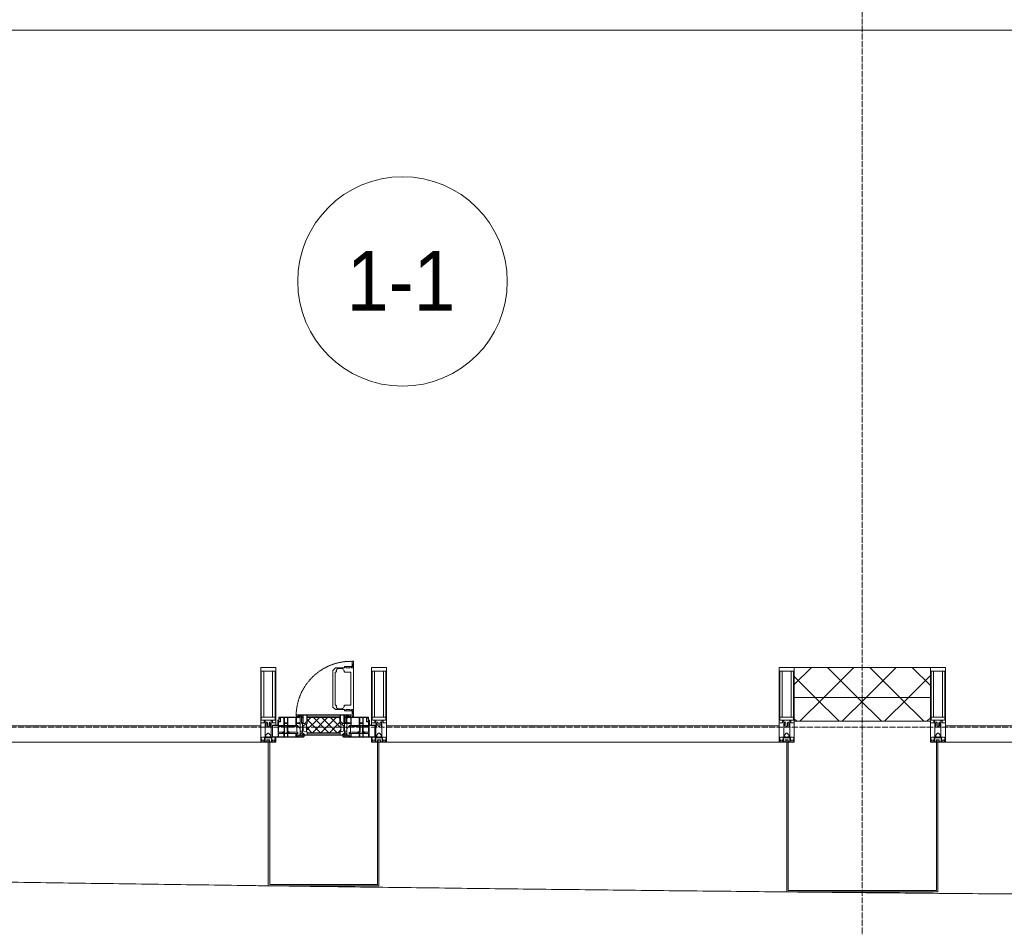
# Model space of a CAD drawing. Header units: millimetres. Extents: x 106966 to 201968, y 7718 to 228773.
# Tile 25 of 44: x 130335 to 133624, y 14732 to 17765. Entities that reach past the tile are written whole.
import ezdxf

# ---------------------------------------------------------------- set-up
doc = ezdxf.new("R2010")
doc.units = ezdxf.units.MM
for name, pattern in [('-D1-02х01', [3, 2, -1]), ('ADSK_Линия сетки', [25, 20, -2.5, 0, -2.5]), ('Линия сетки', [25, 20, -2.5, 0, -2.5])]:
    doc.linetypes.add(name, pattern=pattern)
for name, color, linetype, lineweight in [('Импосты витража', 7, 'Continuous', 18), ('Колонны', 7, 'Continuous', 18), ('Марки помещений', 7, 'Continuous', 20), ('Окна', 7, 'Continuous', 18), ('Оси', 7, 'Continuous', 9), ('Панели витража', 7, 'Continuous', 18), ('Стены разрез', 7, 'Continuous', 40), ('Стены штриховка', 7, 'Continuous', 40), ('Форма', 7, 'Continuous', 18), ('Элементы узлов', 7, 'Continuous', 18)]:
    doc.layers.add(name, color=color, linetype=linetype, lineweight=lineweight)
doc.styles.add('Arial_3', font='arial.ttf', dxfattribs={"width": 0.9, "height": 200})
pattern_1 = [(45, (0, 0), (-70.71068, 70.71068), []), (135, (0, 0), (-70.71068, -70.71068), [])]

# ---------------------------------------------------------------- blocks, each defined once
blk = doc.blocks.new('System Panel - A_PAN_Glass-7508020-МКСС_К4_L24_81_300_')
at = {"layer": 'Панели витража', "color": 253, "lineweight": 5, "true_color": 0xaaaaaa}
for p, q in [((656.25, 55), (-656.25, 55)), ((-656.25, 55), (-656.25, 0)), ((656.25, 0), (656.25, 55)), ((-656.25, 0), (656.25, 0))]:
    blk.add_line(p, q, dxfattribs=at)
blk = doc.blocks.new('Rectangular Mullion - 50Wx250H-2623690-МКСС_К4_L24_81_300_')
at = {"layer": 'Элементы узлов', "color": 253, "lineweight": 5, "true_color": 0xaaaaaa}
for p, q in [((-25, 65.2), (-25, 250)), ((-25, 250), (0, 250)), ((-23, 237.3), (0, 237.3)), ((-23, 237.3), (-23, 73.6)), ((-14.9, 84), (-14.9, 237.3)), ((25, 250), (0, 250)), ((23, 237.3), (0, 237.3)), ((14.9, 84), (14.9, 237.3)), ((23, 237.3), (23, 73.6)), ((25, 65.2), (25, 250)), ((0, 84), (-23, 84)), ((-0.5, 73.6), (-23, 73.6)), ((-14, 71.3), (-14, 65.2)), ((-10, 71.3), (-14, 71.3)), ((-10, 53), (-10, 71.3)), ((-7, 65.2), (-5.9, 67.3)), ((-4.1, 67.3), (-5.9, 67.3)), ((-4.1, 67.3), (-2.9, 65.1)), ((0, 84), (23, 84)), ((0.5, 73.6), (23, 73.6)), ((4.1, 67.3), (2.9, 65.1)), ((4.1, 67.3), (5.9, 67.3)), ((7, 65.2), (5.9, 67.3)), ((10, 71.3), (14, 71.3)), ((10, 53), (10, 71.3)), ((14, 71.3), (14, 65.2)), ((-14, 65.2), (-25, 65.2)), ((-8.7, 53), (-10, 53)), ((-10, 53), (-10, 17)), ((-8.7, 53), (-7, 54.7)), ((-7, 65.2), (-7, 54.7)), ((-2.9, 65.1), (-2.9, 54.6)), ((-1.3, 53), (-2.9, 54.6)), ((0, 53), (-1.3, 53)), ((0, 53), (1.3, 53)), ((1.3, 53), (2.9, 54.6)), ((2.9, 65.1), (2.9, 54.6)), ((7, 65.2), (7, 54.7)), ((8.7, 53), (7, 54.7)), ((8.7, 53), (10, 53)), ((10, 53), (10, 17)), ((14, 65.2), (25, 65.2)), ((-23.8, 14.6), (-25, 14.2)), ((-25, 0), (-25, 14.2)), ((-22.3, 17), (-23.8, 17)), ((-23.8, 17), (-23.8, 14.6)), ((-22.5, 10.6), (-23.8, 14.6)), ((-22.5, 10.6), (-23.7, 9.9)), ((-23.7, 1.3), (-23.7, 9.9)), ((-23.7, 1.3), (-11.8, 1.3)), ((-23.2, 10.2), (-22.5, 8)), ((-22.5, 8), (-22.5, 4.5)), ((-21.3, 4.5), (-22.5, 4.5)), ((-22.3, 17), (-22.3, 16)), ((-22.3, 16), (-21.3, 16)), ((-19, 17.6), (-21.3, 16)), ((-21.3, 4.5), (-21.3, 6.5)), ((-21.3, 6.5), (-14.2, 6.5)), ((-18.4, 16.6), (-19, 17.6)), ((-7.4, 16.6), (-18.4, 16.6)), ((-14.2, 6.5), (-14.2, 4.5)), ((-13.2, 4.5), (-14.2, 4.5)), ((-13.2, 4.5), (-12.2, 7.2)), ((-12.7, 7.6), (-11.3, 11.4)), ((-12.7, 7.6), (-11.8, 6.9)), ((-12.2, 9), (-12.2, 14.8)), ((-12.2, 14.8), (0, 14.8)), ((-11.8, 1.3), (-11.8, 6.9)), ((-10.5, 11.2), (-11.3, 11.4)), ((-10.5, 1.5), (-10.5, 11.2)), ((-4.8, 1.5), (-10.5, 1.5)), ((-10, 17), (-7.5, 17)), ((-8.5, 23), (-1.5, 30)), ((-8.5, 18.5), (-8.5, 23)), ((-7.5, 18.5), (-8.5, 18.5)), ((-7.5, 17), (-7.5, 18.5)), ((-7.4, 18), (-7.4, 16.6)), ((-2.6, 18), (-7.4, 18)), ((0, 8), (-4.8, 8)), ((-4.8, 1.5), (-4.8, 8)), ((-2.6, 18), (-2.6, 16.8)), ((-2.6, 16.8), (0, 16.8)), ((-1.5, 30), (0, 30)), ((1.5, 30), (0, 30)), ((2.6, 16.8), (0, 16.8)), ((0, 14.8), (0, 16.8)), ((0, 14.8), (0, 16.8)), ((12.2, 14.8), (0, 14.8)), ((0, 0), (0, 8)), ((0, 8), (4.8, 8)), ((0, 0), (0, 8)), ((8.5, 23), (1.5, 30)), ((2.6, 18), (2.6, 16.8)), ((2.6, 18), (7.4, 18)), ((4.8, 1.5), (4.8, 8)), ((4.8, 1.5), (10.5, 1.5)), ((7.4, 18), (7.4, 16.6)), ((7.4, 16.6), (18.4, 16.6)), ((7.5, 18.5), (8.5, 18.5)), ((7.5, 17), (7.5, 18.5)), ((10, 17), (7.5, 17)), ((8.5, 18.5), (8.5, 23)), ((10.5, 11.2), (11.3, 11.4)), ((10.5, 1.5), (10.5, 11.2)), ((12.7, 7.6), (11.3, 11.4)), ((12.7, 7.6), (11.8, 6.9)), ((11.8, 1.3), (11.8, 6.9)), ((23.7, 1.3), (11.8, 1.3)), ((12.2, 9), (12.2, 14.8)), ((13.2, 4.5), (12.2, 7.2)), ((13.2, 4.5), (14.2, 4.5)), ((21.3, 6.5), (14.2, 6.5)), ((14.2, 6.5), (14.2, 4.5)), ((18.4, 16.6), (19, 17.6)), ((19, 17.6), (21.3, 16)), ((22.3, 16), (21.3, 16)), ((21.3, 4.5), (21.3, 6.5)), ((21.3, 4.5), (22.5, 4.5)), ((22.3, 17), (22.3, 16)), ((22.3, 17), (23.8, 17)), ((22.5, 10.6), (23.8, 14.6)), ((22.5, 10.6), (23.7, 9.9)), ((23.2, 10.2), (22.5, 8)), ((22.5, 8), (22.5, 4.5)), ((23.7, 1.3), (23.7, 9.9)), ((23.8, 17), (23.8, 14.6)), ((23.8, 14.6), (25, 14.2)), ((25, 0), (25, 14.2)), ((-25, 0), (0, 0)), ((25, 0), (0, 0))]:
    blk.add_line(p, q, dxfattribs=at)
for centre, start, end in [((-0.5, 73.1), 360, 90), ((0.5, 73.1), 90, 180)]:
    blk.add_arc(centre, 0.5, start, end, dxfattribs=at)
blk = doc.blocks.new('Rectangular Mullion - R_StandardFrame_50Wx250H-7505731-МКСС_К4_L24_81_300_')
at = {"layer": 'Импосты витража', "color": 253, "lineweight": 5, "true_color": 0xaaaaaa}
for p, q in [((-25, -250), (-25, 0)), ((-25, 0), (-5, 0)), ((0, 0), (25, 0)), ((25, 0), (25, -250)), ((25, -250), (-25, -250))]:
    blk.add_line(p, q, dxfattribs=at)
blk = doc.blocks.new('Rectangular Mullion - R_StandardFrame_50Wx250H-V23-МКСС_К4_L24_81_300_')
at = {"layer": 'Импосты витража', "color": 253, "lineweight": 5, "true_color": 0xaaaaaa}
for p, q in [((-25, -250), (-25, 0)), ((-25, 0), (0, 0)), ((5, 0), (25, 0)), ((25, 0), (25, -250)), ((25, -250), (-25, -250))]:
    blk.add_line(p, q, dxfattribs=at)
blk = doc.blocks.new('A_PAN_Створка - 383мм-7508021-МКСС_К4_L24_81_300_')
at = {"layer": 'Панели витража', "lineweight": 5}
h = blk.add_hatch(dxfattribs=at)
h.set_pattern_fill('FP_5', color=256, style=0, pattern_type=2)
h.set_pattern_definition([(45, (-131350, -15350), (-14.1421356, 14.1421356), []), (135, (-131350, -15350), (-14.1421356, -14.1421356), [])])
h.paths.add_polyline_path([(-54.5, 31.8), (54.5, 31.8), (54.9, 34.1), (57.2, 36.4), (57.2, 60.8), (54.6, 63.4), (53.6, 82.7), (-54.6, 81.8), (-54.6, 63.4), (-57.2, 60.8), (-57.2, 36.4), (-54.9, 34.1)])
at = {"layer": 'Окна', "lineweight": 5}
for p, q in [((95.1, 270.5), (95.1, 252.9)), ((99.6, 270.5), (95.1, 270.5)), ((99.6, 270.5), (99.6, 87.5)), ((39.7, 249), (31.1, 240.4)), ((31.1, 117.6), (31.1, 240.4)), ((41.4, 234.2), (39.1, 233.8)), ((39.1, 179), (39.1, 233.8)), ((70.1, 249), (39.7, 249)), ((41.4, 234.2), (43.5, 236.3)), ((45, 244.7), (42.3, 239.8)), ((42.3, 239.8), (43.5, 236.3)), ((45.9, 246.8), (45, 244.7)), ((63.3, 246.8), (45.9, 246.8)), ((64.1, 245), (63.3, 246.8)), ((64.1, 245), (66.7, 241)), ((66.7, 241), (68.6, 239.7)), ((68.6, 239.7), (68.6, 236.4)), ((68.6, 236.4), (71.1, 233.9)), ((70.1, 252.9), (70.1, 249)), ((95.1, 252.9), (70.1, 252.9)), ((71.1, 233.9), (89.5, 233.9)), ((74.1, 248.4), (74.1, 252.9)), ((89.1, 248.4), (74.1, 248.4)), ((89.1, 252.9), (89.1, 248.4)), ((89.5, 233.9), (90.6, 232.8)), ((90.6, 125.2), (90.6, 232.8)), ((93.1, 248.4), (93.1, 252.9)), ((97.9, 248.4), (93.1, 248.4)), ((97.9, 262.4), (95.1, 262.4)), ((97.9, 262.4), (97.9, 248.4)), ((39.1, 179), (39.1, 124.2)), ((39.7, 109), (31.1, 117.6)), ((41.4, 123.8), (39.1, 124.2)), ((70.1, 109), (39.7, 109)), ((41.4, 123.8), (43.5, 121.7)), ((42.3, 118.2), (43.5, 121.7)), ((45, 113.3), (42.3, 118.2)), ((45.9, 111.2), (45, 113.3)), ((63.3, 111.2), (45.9, 111.2)), ((64.1, 113), (63.3, 111.2)), ((64.1, 113), (66.7, 117)), ((66.7, 117), (68.6, 118.3)), ((68.6, 121.6), (71.1, 124.1)), ((68.6, 118.3), (68.6, 121.6)), ((70.1, 105.1), (70.1, 109)), ((95.1, 105.1), (70.1, 105.1)), ((71.1, 124.1), (89.5, 124.1)), ((74.1, 109.6), (74.1, 105.1)), ((89.1, 109.6), (74.1, 109.6)), ((89.1, 105.1), (89.1, 109.6)), ((89.5, 124.1), (90.6, 125.2)), ((93.1, 109.6), (93.1, 105.1)), ((97.9, 109.6), (93.1, 109.6)), ((95.1, 87.5), (95.1, 105.1)), ((97.9, 95.6), (97.9, 109.6)), ((-153, 73.5), (-150, 73.5)), ((-153, 60), (-153, 73.5)), ((-150, 84), (-78, 84)), ((-150, 73.5), (-150, 84)), ((-91.5, 92), (91.5, 92)), ((-91.5, 87.5), (-91.5, 92)), ((-73.9, 87.5), (-91.5, 87.5)), ((-78, 84), (-78, 23.5)), ((-73.9, 62.5), (-73.9, 87.5)), ((73.9, 87.5), (73.9, 62.5)), ((91.5, 87.5), (73.9, 87.5)), ((78, 84), (150, 84)), ((78, 23.5), (78, 84)), ((91.5, 92), (91.5, 87.5)), ((97.9, 95.6), (95.1, 95.6)), ((99.6, 87.5), (95.1, 87.5)), ((150, 84), (150, 73.5)), ((150, 73.5), (153, 73.5)), ((153, 73.5), (153, 60)), ((-171, 57), (-156, 57)), ((-171, 17), (-171, 57)), ((-70, 62.5), (-73.9, 62.5)), ((-70, 32.1), (-70, 62.5)), ((70, 62.5), (70, 32.1)), ((73.9, 62.5), (70, 62.5)), ((156, 57), (171, 57)), ((171, 57), (171, 17)), ((-67.9, 17), (-171, 17)), ((-78, 23.5), (-67.9, 23.5)), ((-61.4, 23.5), (-70, 32.1)), ((-67.9, 23.5), (-64.6, 26.8)), ((-67.9, 17), (-67.9, 23.5)), ((-61.4, 23.5), (-67.9, 17)), ((-64.6, 26.8), (-61.4, 23.5)), ((61.4, 23.5), (-61.4, 23.5)), ((70, 32.1), (61.4, 23.5)), ((61.4, 23.5), (64.6, 26.8)), ((67.9, 17), (61.4, 23.5)), ((64.6, 26.8), (67.9, 23.5)), ((67.9, 23.5), (67.9, 17)), ((67.9, 23.5), (78, 23.5)), ((171, 17), (67.9, 17))]:
    blk.add_line(p, q, dxfattribs=at)
at = {"layer": 'Окна', "color": 253, "lineweight": 5, "true_color": 0xaaaaaa}
for p, q in [((-152, 20), (-152, 73.5)), ((-150.5, 69.5), (-150.5, 73.5)), ((-145, 69.5), (-150.5, 69.5)), ((-150.5, 33.6), (-150.5, 68)), ((-150.5, 68), (-143.5, 68)), ((-148.5, 82.5), (-132.4, 82.5)), ((-148.5, 81), (-148.5, 82.5)), ((-143.5, 81), (-148.5, 81)), ((-145, 69.5), (-145, 79.5)), ((-143.5, 68), (-143.5, 81)), ((-132.4, 56.6), (-132.4, 82.5)), ((-131, 82.5), (-120.8, 82.5)), ((-131, 82.5), (-131, 64.6)), ((-120.8, 82.5), (-120.8, 64.6)), ((-119.3, 82.5), (-92.5, 82.5)), ((-119.3, 56.6), (-119.3, 82.5)), ((-92.5, 56.6), (-92.5, 82.5)), ((-90.8, 82.5), (-79.5, 82.5)), ((-90.8, 64.6), (-90.8, 82.5)), ((-85, 84), (-85, 87.5)), ((-85, 87.5), (-78, 87.5)), ((-78, 84), (-85, 84)), ((-80.1, 66.1), (-80.1, 64.6)), ((-78, 66.1), (-80.1, 66.1)), ((-79.5, 82.5), (-79.5, 80.6)), ((-79.5, 80.6), (-78, 80.6)), ((-78, 87.5), (-78, 84)), ((-78, 66.1), (-78, 61.1)), ((78, 87.5), (78, 84)), ((85, 87.5), (78, 87.5)), ((78, 84), (85, 84)), ((79.5, 80.6), (78, 80.6)), ((78, 66.1), (78, 61.1)), ((78, 66.1), (80.1, 66.1)), ((90.8, 82.5), (79.5, 82.5)), ((79.5, 82.5), (79.5, 80.6)), ((80.1, 66.1), (80.1, 64.6)), ((85, 84), (85, 87.5)), ((90.8, 64.6), (90.8, 82.5)), ((119.3, 82.5), (92.5, 82.5)), ((92.5, 56.6), (92.5, 82.5)), ((119.3, 56.6), (119.3, 82.5)), ((120.8, 82.5), (120.8, 64.6)), ((131, 82.5), (120.8, 82.5)), ((131, 82.5), (131, 64.6)), ((132.4, 56.6), (132.4, 82.5)), ((148.5, 82.5), (132.4, 82.5)), ((143.5, 81), (148.5, 81)), ((143.5, 68), (143.5, 81)), ((150.5, 68), (143.5, 68)), ((145, 69.5), (145, 79.5)), ((145, 69.5), (150.5, 69.5)), ((148.5, 81), (148.5, 82.5)), ((150.5, 69.5), (150.5, 73.5)), ((150.5, 33.6), (150.5, 68)), ((152, 20), (152, 73.5)), ((-171, 55.5), (-152, 55.5)), ((-150.5, 56.6), (-132.4, 56.6)), ((-136.4, 52.4), (-150.5, 52.4)), ((-136.3, 33.6), (-150.5, 33.6)), ((-137.2, 54.8), (-135.8, 50.8)), ((-132.5, 54.8), (-137.2, 54.8)), ((-137.2, 31), (-135.8, 35)), ((-132.1, 49), (-135.8, 50.8)), ((-132.1, 36.8), (-135.8, 35)), ((-132.5, 53.8), (-133.4, 52)), ((-133.4, 52), (-130.1, 50.4)), ((-133.4, 33.7), (-130.1, 35.3)), ((-132.5, 31.9), (-133.4, 33.7)), ((-132.5, 53.8), (-132.5, 54.8)), ((-132.1, 49), (-132.1, 36.8)), ((-131, 64.6), (-120.8, 64.6)), ((-131, 56.5), (-131, 62.6)), ((-120.8, 62.6), (-131, 62.6)), ((-131, 56.5), (-120.8, 56.5)), ((-131, 55.1), (-131, 52.7)), ((-120.8, 55.1), (-131, 55.1)), ((-129.4, 51.1), (-131, 52.7)), ((-129.4, 34.6), (-131, 33)), ((-131, 30.9), (-131, 33)), ((-130.1, 50.4), (-129.4, 51.1)), ((-130.1, 35.3), (-130.1, 50.4)), ((-130.1, 35.3), (-129.4, 34.6)), ((-122.4, 51.1), (-120.8, 52.7)), ((-121.7, 50.4), (-122.4, 51.1)), ((-121.7, 35.3), (-122.4, 34.6)), ((-122.4, 34.6), (-120.8, 33)), ((-118.4, 52), (-121.7, 50.4)), ((-121.7, 35.3), (-121.7, 50.4)), ((-118.4, 33.7), (-121.7, 35.3)), ((-120.8, 56.5), (-120.8, 62.6)), ((-120.8, 55.1), (-120.8, 52.7)), ((-120.8, 30.9), (-120.8, 33)), ((-119.7, 49), (-115.9, 50.8)), ((-119.7, 49), (-119.7, 36.8)), ((-119.7, 36.8), (-115.9, 35)), ((-92.5, 56.6), (-119.3, 56.6)), ((-119.3, 54.8), (-114.6, 54.8)), ((-119.3, 53.8), (-119.3, 54.8)), ((-119.3, 53.8), (-118.4, 52)), ((-119.3, 31.9), (-118.4, 33.7)), ((-114.6, 54.8), (-115.9, 50.8)), ((-114.6, 31), (-115.9, 35)), ((-94.1, 33.5), (-115.4, 33.5)), ((-94.1, 52.5), (-115.3, 52.5)), ((-89.9, 50.9), (-94.1, 52.5)), ((-89.9, 35.1), (-94.1, 33.5)), ((-80.1, 64.6), (-90.8, 64.6)), ((-90.8, 62.7), (-90.8, 56.6)), ((-80.4, 62.7), (-90.8, 62.7)), ((-90.8, 56.6), (-85.9, 56.6)), ((-89.9, 52.2), (-88.6, 53.5)), ((-89.9, 52.2), (-89.9, 50.9)), ((-89.9, 35.1), (-89.9, 50.9)), ((-89.9, 32.5), (-89.9, 35.1)), ((-85.9, 53.5), (-88.6, 53.5)), ((-85.9, 56.6), (-85.9, 53.5)), ((-85.9, 53.5), (-78, 45.6)), ((-70, 33.8), (-83.4, 20.4)), ((-80.4, 61.1), (-80.4, 62.7)), ((-78, 61.1), (-80.4, 61.1)), ((-78, 45.6), (-78, 36.8)), ((-78, 36.8), (-70, 36.8)), ((-70, 36.8), (-70, 33.8)), ((70, 36.8), (70, 33.8)), ((78, 36.8), (70, 36.8)), ((70, 33.8), (83.4, 20.4)), ((78, 61.1), (80.4, 61.1)), ((85.9, 53.5), (78, 45.6)), ((78, 45.6), (78, 36.8)), ((80.1, 64.6), (90.8, 64.6)), ((80.4, 62.7), (90.8, 62.7)), ((80.4, 61.1), (80.4, 62.7)), ((85.9, 56.6), (85.9, 53.5)), ((90.8, 56.6), (85.9, 56.6)), ((85.9, 53.5), (88.6, 53.5)), ((89.9, 52.2), (88.6, 53.5)), ((89.9, 50.9), (94.1, 52.5)), ((89.9, 52.2), (89.9, 50.9)), ((89.9, 35.1), (89.9, 50.9)), ((89.9, 35.1), (94.1, 33.5)), ((89.9, 32.5), (89.9, 35.1)), ((90.8, 62.7), (90.8, 56.6)), ((92.5, 56.6), (119.3, 56.6)), ((94.1, 52.5), (115.3, 52.5)), ((94.1, 33.5), (115.4, 33.5)), ((114.6, 54.8), (115.9, 50.8)), ((119.3, 54.8), (114.6, 54.8)), ((114.6, 31), (115.9, 35)), ((119.7, 49), (115.9, 50.8)), ((119.7, 36.8), (115.9, 35)), ((119.3, 53.8), (118.4, 52)), ((118.4, 52), (121.7, 50.4)), ((118.4, 33.7), (121.7, 35.3)), ((119.3, 31.9), (118.4, 33.7)), ((119.3, 53.8), (119.3, 54.8)), ((119.7, 49), (119.7, 36.8)), ((131, 64.6), (120.8, 64.6)), ((120.8, 56.5), (120.8, 62.6)), ((120.8, 62.6), (131, 62.6)), ((131, 56.5), (120.8, 56.5)), ((120.8, 55.1), (120.8, 52.7)), ((120.8, 55.1), (131, 55.1)), ((122.4, 51.1), (120.8, 52.7)), ((122.4, 34.6), (120.8, 33)), ((120.8, 30.9), (120.8, 33)), ((121.7, 50.4), (122.4, 51.1)), ((121.7, 35.3), (121.7, 50.4)), ((121.7, 35.3), (122.4, 34.6)), ((129.4, 51.1), (131, 52.7)), ((130.1, 50.4), (129.4, 51.1)), ((130.1, 35.3), (129.4, 34.6)), ((129.4, 34.6), (131, 33)), ((133.4, 52), (130.1, 50.4)), ((130.1, 35.3), (130.1, 50.4)), ((133.4, 33.7), (130.1, 35.3)), ((131, 56.5), (131, 62.6)), ((131, 55.1), (131, 52.7)), ((131, 30.9), (131, 33)), ((132.1, 49), (135.8, 50.8)), ((132.1, 49), (132.1, 36.8)), ((132.1, 36.8), (135.8, 35)), ((150.5, 56.6), (132.4, 56.6)), ((132.5, 54.8), (137.2, 54.8)), ((132.5, 53.8), (132.5, 54.8)), ((132.5, 53.8), (133.4, 52)), ((132.5, 31.9), (133.4, 33.7)), ((137.2, 54.8), (135.8, 50.8)), ((137.2, 31), (135.8, 35)), ((136.3, 33.6), (150.5, 33.6)), ((136.4, 52.4), (150.5, 52.4)), ((171, 55.5), (152, 55.5)), ((-171, 18.5), (-153.5, 18.5)), ((-153.5, 18.5), (-152, 20)), ((-150.5, 29.4), (-132.4, 29.4)), ((-150.5, 17), (-150.5, 29.4)), ((-132.4, 18.6), (-150.5, 18.6)), ((-132.5, 31), (-137.2, 31)), ((-132.5, 31.9), (-132.5, 31)), ((-132.4, 29.4), (-132.4, 18.6)), ((-120.8, 30.9), (-131, 30.9)), ((-131, 29.5), (-120.8, 29.5)), ((-131, 18.2), (-131, 29.5)), ((-120.8, 18.2), (-131, 18.2)), ((-120.8, 18.2), (-120.8, 29.5)), ((-119.3, 31.9), (-119.3, 31)), ((-119.3, 31), (-114.6, 31)), ((-92.5, 29.4), (-119.3, 29.4)), ((-119.3, 29.4), (-119.3, 18.6)), ((-119.3, 18.6), (-92.5, 18.6)), ((-92.5, 18.6), (-92.5, 29.4)), ((-90.8, 18.5), (-90.8, 29.4)), ((-90.8, 29.4), (-85.9, 29.4)), ((-87.3, 18.5), (-90.8, 18.5)), ((-85.9, 32.5), (-89.9, 32.5)), ((-87.3, 21.9), (-85.9, 21.9)), ((-87.3, 20.4), (-87.3, 21.9)), ((-87.3, 20.4), (-87.3, 18.5)), ((-84.8, 20.4), (-87.3, 20.4)), ((-85.9, 29.4), (-85.9, 32.5)), ((-85.9, 21.9), (-85.9, 29.4)), ((-85.9, 18.2), (-85.9, 20.4)), ((-75.9, 18.2), (-85.9, 18.2)), ((-83.4, 20.4), (-84.8, 20.4)), ((-75.9, 23.5), (-73, 23.5)), ((-75.9, 21.5), (-75.9, 23.5)), ((-75.9, 21.5), (-75.9, 18.2)), ((-74.9, 21.5), (-75.9, 21.5)), ((-74.9, 17.9), (-74.9, 21.5)), ((-68.9, 17.9), (-74.9, 17.9)), ((-67.2, 29.3), (-73, 23.5)), ((-68.9, 21.5), (-68.9, 17.9)), ((-67.9, 21.5), (-68.9, 21.5)), ((-67.9, 23.5), (-64.6, 26.8)), ((-67.9, 21.5), (-67.9, 23.5)), ((-64.6, 26.8), (-67.2, 29.3)), ((64.6, 26.8), (67.2, 29.3)), ((67.9, 23.5), (64.6, 26.8)), ((67.2, 29.3), (73, 23.5)), ((67.9, 21.5), (67.9, 23.5)), ((67.9, 21.5), (68.9, 21.5)), ((68.9, 21.5), (68.9, 17.9)), ((68.9, 17.9), (74.9, 17.9)), ((75.9, 23.5), (73, 23.5)), ((74.9, 21.5), (75.9, 21.5)), ((74.9, 17.9), (74.9, 21.5)), ((75.9, 21.5), (75.9, 23.5)), ((75.9, 21.5), (75.9, 18.2)), ((75.9, 18.2), (85.9, 18.2)), ((83.4, 20.4), (84.8, 20.4)), ((84.8, 20.4), (87.3, 20.4)), ((85.9, 32.5), (89.9, 32.5)), ((85.9, 29.4), (85.9, 32.5)), ((85.9, 21.9), (85.9, 29.4)), ((90.8, 29.4), (85.9, 29.4)), ((87.3, 21.9), (85.9, 21.9)), ((85.9, 18.2), (85.9, 20.4)), ((87.3, 20.4), (87.3, 21.9)), ((87.3, 20.4), (87.3, 18.5)), ((87.3, 18.5), (90.8, 18.5)), ((90.8, 18.5), (90.8, 29.4)), ((92.5, 18.6), (92.5, 29.4)), ((92.5, 29.4), (119.3, 29.4)), ((119.3, 18.6), (92.5, 18.6)), ((119.3, 31), (114.6, 31)), ((119.3, 31.9), (119.3, 31)), ((119.3, 29.4), (119.3, 18.6)), ((120.8, 30.9), (131, 30.9)), ((120.8, 18.2), (120.8, 29.5)), ((131, 29.5), (120.8, 29.5)), ((120.8, 18.2), (131, 18.2)), ((131, 18.2), (131, 29.5)), ((150.5, 29.4), (132.4, 29.4)), ((132.4, 29.4), (132.4, 18.6)), ((132.4, 18.6), (150.5, 18.6)), ((132.5, 31.9), (132.5, 31)), ((132.5, 31), (137.2, 31)), ((150.5, 17), (150.5, 29.4)), ((153.5, 18.5), (152, 20)), ((171, 18.5), (153.5, 18.5))]:
    blk.add_line(p, q, dxfattribs=at)
at = {"layer": 'Окна', "linetype": '-D1-02х01', "lineweight": 5}
blk.add_arc((91.4, 87.5), 183, 88.8555, 178.5909, dxfattribs=at)
at = {"layer": 'Окна', "lineweight": 5}
for centre, start, end in [((-156, 60), 270, 360), ((156, 60), 180, 270)]:
    blk.add_arc(centre, 3, start, end, dxfattribs=at)
at = {"layer": 'Элементы узлов', "color": 253, "lineweight": 5, "true_color": 0xaaaaaa}
for p, q in [((-91.5, 92), (-91.5, 87.5)), ((-91.5, 92), (91.5, 92)), ((-91.5, 87.5), (-73.9, 87.5)), ((-83.4, 90.3), (-69.4, 90.3)), ((-83.4, 90.3), (-83.4, 87.5)), ((-73.9, 87.5), (-73.9, 62.5)), ((-69.4, 85.5), (-73.9, 85.5)), ((-73.9, 81.5), (-69.4, 81.5)), ((-69.4, 66.5), (-73.9, 66.5)), ((-69.4, 90.3), (-69.4, 85.5)), ((-69.4, 81.5), (-69.4, 66.5)), ((-67.9, 89.3), (-66.9, 90.3)), ((-67.9, 62.5), (-67.9, 89.3)), ((-66.9, 90.3), (-57.4, 90.3)), ((-60.1, 67.7), (-61.7, 64.9)), ((-56.4, 67.7), (-60.1, 67.7)), ((-57.4, 90.3), (-56.4, 89.4)), ((-56.4, 89.4), (-56.4, 67.7)), ((-53.9, 90.3), (-54.9, 89.3)), ((-54.9, 89.3), (-54.9, 85.6)), ((-54.9, 85.6), (-53.9, 84.6)), ((-54.9, 81.9), (-53.8, 83)), ((-54.9, 63.5), (-54.9, 81.9)), ((-53.6, 82.7), (-54.6, 81.8)), ((-54.6, 81.8), (-54.6, 63.4)), ((53.9, 90.3), (-53.9, 90.3)), ((-53.9, 84.6), (53.9, 84.6)), ((53.8, 83), (-53.8, 83)), ((53.6, 82.7), (-53.6, 82.7)), ((54.6, 81.8), (53.6, 82.7)), ((54.9, 81.9), (53.8, 83)), ((53.9, 90.3), (54.9, 89.3)), ((54.9, 85.6), (53.9, 84.6)), ((54.6, 63.4), (54.6, 81.8)), ((54.9, 89.3), (54.9, 85.6)), ((54.9, 63.5), (54.9, 81.9)), ((57.4, 90.3), (56.4, 89.4)), ((56.4, 89.4), (56.4, 67.7)), ((56.4, 67.7), (60.1, 67.7)), ((66.9, 90.3), (57.4, 90.3)), ((60.1, 67.7), (61.7, 64.9)), ((67.9, 89.3), (66.9, 90.3)), ((67.9, 62.5), (67.9, 89.3)), ((69.4, 90.3), (69.4, 85.5)), ((83.4, 90.3), (69.4, 90.3)), ((69.4, 85.5), (73.9, 85.5)), ((69.4, 81.5), (69.4, 66.5)), ((73.9, 81.5), (69.4, 81.5)), ((69.4, 66.5), (73.9, 66.5)), ((91.5, 87.5), (73.9, 87.5)), ((73.9, 87.5), (73.9, 62.5)), ((83.4, 90.3), (83.4, 87.5)), ((91.5, 92), (91.5, 87.5)), ((-73.9, 62.5), (-70, 62.5)), ((-70, 62.5), (-70, 32.1)), ((-61.7, 62.5), (-67.9, 62.5)), ((-66, 56.5), (-67.8, 55.7)), ((-67.8, 55.7), (-67.8, 38.3)), ((-67.8, 38.3), (-65.7, 37.4)), ((-66, 56.5), (-62, 59.1)), ((-65.7, 37.4), (-60.8, 34.7)), ((-62, 59.1), (-60.7, 61)), ((-61.7, 64.9), (-61.7, 62.5)), ((-60.8, 34.7), (-57.3, 35.9)), ((-60.7, 61), (-57.4, 61)), ((-57.4, 61), (-54.9, 63.5)), ((-55.2, 33.8), (-57.3, 35.9)), ((-54.6, 63.4), (-57.2, 60.8)), ((-57.2, 60.8), (-57.2, 36.4)), ((-57.2, 36.4), (-54.9, 34.1)), ((-55.2, 33.8), (-54.8, 31.5)), ((-54.9, 34.1), (-54.5, 31.8)), ((54.5, 31.8), (54.9, 34.1)), ((57.2, 60.8), (54.6, 63.4)), ((55.2, 33.8), (54.8, 31.5)), ((57.4, 61), (54.9, 63.5)), ((54.9, 34.1), (57.2, 36.4)), ((55.2, 33.8), (57.3, 35.9)), ((57.2, 36.4), (57.2, 60.8)), ((60.8, 34.7), (57.3, 35.9)), ((60.7, 61), (57.4, 61)), ((62, 59.1), (60.7, 61)), ((65.7, 37.4), (60.8, 34.7)), ((61.7, 64.9), (61.7, 62.5)), ((61.7, 62.5), (67.9, 62.5)), ((66, 56.5), (62, 59.1)), ((67.8, 38.3), (65.7, 37.4)), ((66, 56.5), (67.8, 55.7)), ((67.8, 55.7), (67.8, 38.3)), ((70, 62.5), (70, 32.1)), ((73.9, 62.5), (70, 62.5)), ((-70, 32.1), (-61.4, 23.5)), ((61.4, 23.5), (-61.4, 23.5)), ((-53.9, 30.5), (-54.9, 29.5)), ((-54.9, 29.5), (-54.9, 25.8)), ((-54.9, 25.8), (-53.9, 24.8)), ((0, 31.5), (-54.8, 31.5)), ((-54.5, 31.8), (54.5, 31.8)), ((53.9, 30.5), (-53.9, 30.5)), ((-53.9, 24.8), (53.9, 24.8)), ((0, 31.5), (54.8, 31.5)), ((53.9, 30.5), (54.9, 29.5)), ((54.9, 25.8), (53.9, 24.8)), ((54.9, 29.5), (54.9, 25.8)), ((70, 32.1), (61.4, 23.5))]:
    blk.add_line(p, q, dxfattribs=at)
blk = doc.blocks.new('Rectangular Mullion - R_StandardFrame_50Wx250H-V24-МКСС_К4_L24_81_300_')
at = {"layer": 'Импосты витража', "color": 253, "lineweight": 5, "true_color": 0xaaaaaa}
for p, q in [((-25, -250), (-25, 0)), ((-25, 0), (0, 0)), ((5, 0), (25, 0)), ((25, 0), (25, -17)), ((25, -57), (25, -250)), ((25, -250), (-25, -250))]:
    blk.add_line(p, q, dxfattribs=at)
blk = doc.blocks.new('Rectangular Mullion - R_StandardFrame_50Wx250H-V25-МКСС_К4_L24_81_300_')
at = {"layer": 'Импосты витража', "color": 253, "lineweight": 5, "true_color": 0xaaaaaa}
for p, q in [((-25, -17), (-25, 0)), ((-25, 0), (-5, 0)), ((0, 0), (25, 0)), ((25, 0), (25, -250)), ((-25, -250), (-25, -57)), ((25, -250), (-25, -250))]:
    blk.add_line(p, q, dxfattribs=at)
blk = doc.blocks.new('A_SLK_PAN_Type1 - Прямой тип панели-6537853-МКСС_К4_L24_81_300_')
at = {"layer": 'Колонны', "lineweight": 5}
for p, q in [((-252.5, 500), (252.5, 500)), ((-252.5, 0), (-252.5, 500)), ((-247.5, 495), (-247.5, 0)), ((247.5, 495), (-247.5, 495)), ((247.5, 0), (247.5, 495)), ((252.5, 500), (252.5, 0)), ((-247.5, 0), (-252.5, 0)), ((252.5, 0), (247.5, 0))]:
    blk.add_line(p, q, dxfattribs=at)
blk = doc.blocks.new('A_SLK_PAN_Type1 - Прямой тип панели Ф-1_1-7503723-МКСС_К4_L24_81_300_')
at = {"layer": 'Колонны', "lineweight": 5}
for p, q in [((-185, 480), (185, 480)), ((-185, 0), (-185, 480)), ((-180, 475), (-180, 0)), ((180, 475), (-180, 475)), ((180, 0), (180, 475)), ((185, 480), (185, 0)), ((-180, 0), (-185, 0)), ((185, 0), (180, 0))]:
    blk.add_line(p, q, dxfattribs=at)
blk = doc.blocks.new('135_SLK_K4_AR_FCD_rvt-1-МКСС_К4_L24_81_300_')
at = {"layer": 'Стены разрез', "lineweight": 5, "true_color": 0xaaaaaa}
h = blk.add_hatch(dxfattribs=at)
h.set_pattern_fill('FP_4', color=253, style=0, pattern_type=2)
h.set_pattern_definition(pattern_1)
h.paths.add_polyline_path([(133377.5, 15500), (133377.5, 15600), (132922.5, 15600), (132922.5, 15500)])
h = blk.add_hatch(dxfattribs=at)
h.set_pattern_fill('FP_4', color=253, style=0, pattern_type=2)
h.set_pattern_definition(pattern_1)
h.paths.add_polyline_path([(133377.5, 15420), (133377.5, 15500), (132922.5, 15500), (132922.5, 15420)])
at = {"layer": 'Стены разрез', "color": 253, "lineweight": 9, "true_color": 0xaaaaaa}
for p, q in [((133377.5, 15600), (132922.5, 15600)), ((132922.5, 15600), (132922.5, 15420)), ((133377.5, 15420), (133377.5, 15600)), ((132922.5, 15420), (133377.5, 15420))]:
    blk.add_line(p, q, dxfattribs=at)
at = {"layer": 'Стены штриховка', "color": 253, "lineweight": 9, "true_color": 0xaaaaaa}
blk.add_line((133377.5, 15500), (132922.5, 15500), dxfattribs=at)
at = {"layer": 'Форма', "color": 253, "lineweight": 9, "true_color": 0xaaaaaa}
blk.add_line((136800, 17730), (112796.3, 17730), dxfattribs=at)
for points, knots in [([(129802.4, 14890.1), (129834.3, 14889.6), (129966.3, 14887.6), (130198.2, 14884), (130448.1, 14880.3), (130648.2, 14877.5), (130798.3, 14875.3), (130948.4, 14873.3), (131070.7, 14871.6), (131142.9, 14870.6), (131165.1, 14870.3)], [-0.29149008, -0.29149008, -0.29149008, -0.29149008, -0.2875, -0.275, -0.2625, -0.25625, -0.25, -0.24375, -0.2375, -0.23472433, -0.23472433, -0.23472433, -0.23472433]), ([(131212.1, 14869.7), (131274.2, 14868.9), (131436.3, 14866.8), (131648.4, 14864.1), (131848.4, 14861.6), (131998.6, 14859.8), (132148.7, 14858.1), (132348.8, 14855.8), (132598.3, 14853), (132797.9, 14851), (132897.6, 14849.9)], [-0.23276544, -0.23276544, -0.23276544, -0.23276544, -0.225, -0.2125, -0.20625, -0.2, -0.19375, -0.1875, -0.175, -0.16254616, -0.16254616, -0.16254616, -0.16254616]), ([(132917.8, 14849.7), (132961.4, 14849.3), (133055.1, 14848.4), (133198.9, 14847), (133349.1, 14845.6), (133549.1, 14843.8), (133799, 14841.7), (134049, 14839.7), (134249.1, 14838.2), (134399.3, 14837.2), (134549.4, 14836.2), (134749.5, 14835), (134999.4, 14833.5), (135299.2, 14832.1), (135599.6, 14830.8), (135900.2, 14829.9), (136300.7, 14828.9), (136600.6, 14828.6), (136800, 14828.6)], [-0.1617057, -0.1617057, -0.1617057, -0.1617057, -0.15625, -0.15, -0.14375, -0.1375, -0.125, -0.1125, -0.10625, -0.1, -0.09375, -0.0875, -0.075, -0.0625, -0.05, -0.0375, -0.025, 0, 0, 0, 0])]:
    blk.add_open_spline(points, degree=3, knots=knots, dxfattribs=at)
at = {"layer": 'Импосты витража', "color": 253, "lineweight": 5, "true_color": 0xaaaaaa}
for p in [(131165, 15350), (131535, 15350), (132897.5, 15350), (133402.5, 15350)]:
    blk.add_blockref('Rectangular Mullion - 50Wx250H-2623690-МКСС_К4_L24_81_300_', p, dxfattribs=at)
at = {"layer": 'Импосты витража', "color": 253, "lineweight": 5, "true_color": 0xaaaaaa, "extrusion": (0, 0, -1), "rotation": 180}
for name, p in [('Rectangular Mullion - R_StandardFrame_50Wx250H-V24-МКСС_К4_L24_81_300_', (-131165, 15350)), ('Rectangular Mullion - R_StandardFrame_50Wx250H-V25-МКСС_К4_L24_81_300_', (-131535, 15350)), ('Rectangular Mullion - R_StandardFrame_50Wx250H-V23-МКСС_К4_L24_81_300_', (-132897.5, 15350)), ('Rectangular Mullion - R_StandardFrame_50Wx250H-7505731-МКСС_К4_L24_81_300_', (-133402.5, 15350))]:
    blk.add_blockref(name, p, dxfattribs=at)
at = {"layer": 'Колонны', "color": 253, "lineweight": 5, "true_color": 0xaaaaaa, "rotation": 180}
for name, p in [('A_SLK_PAN_Type1 - Прямой тип панели Ф-1_1-7503723-МКСС_К4_L24_81_300_', (131350, 15350)), ('A_SLK_PAN_Type1 - Прямой тип панели-6537853-МКСС_К4_L24_81_300_', (133150, 15350))]:
    blk.add_blockref(name, p, dxfattribs=at)
at = {"layer": 'Панели витража', "color": 253, "lineweight": 5, "true_color": 0xaaaaaa}
for name, p in [('A_PAN_Створка - 383мм-7508021-МКСС_К4_L24_81_300_', (131350, 15350)), ('System Panel - A_PAN_Glass-7508020-МКСС_К4_L24_81_300_', (130483.8, 15350)), ('System Panel - A_PAN_Glass-7508020-МКСС_К4_L24_81_300_', (132216.3, 15350)), ('System Panel - A_PAN_Glass-7508020-МКСС_К4_L24_81_300_', (134083.8, 15350))]:
    blk.add_blockref(name, p, dxfattribs=at)
blk = doc.blocks.new('050_Марка_Помещение - Номер-620969-МКСС_К4_L24_81_300_')
at = {"layer": 'Марки помещений'}
blk.add_circle((0, 0), 3.5, dxfattribs=at)

msp = doc.modelspace()

# ---------------------------------------------------------------- linework, layer by layer
at = {"layer": 'Оси', "linetype": 'Линия сетки'}
msp.add_line((133150, 12025.7), (133150, 33709.6), dxfattribs=at)
at = {"layer": 'Оси', "linetype": 'ADSK_Линия сетки'}
msp.add_line((136800, 15400), (107783.9, 15400), dxfattribs=at)

# ---------------------------------------------------------------- block references
at = {"lineweight": 5}
msp.add_blockref('135_SLK_K4_AR_FCD_rvt-1-МКСС_К4_L24_81_300_', (0, 0), dxfattribs=at)
at = {"layer": 'Марки помещений', "xscale": 99.99999999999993, "yscale": 99.99999999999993, "zscale": 99.99999999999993}
msp.add_blockref('050_Марка_Помещение - Номер-620969-МКСС_К4_L24_81_300_', (131613.7, 16890.1), dxfattribs=at)

# ---------------------------------------------------------------- texts
at = {"layer": 'Марки помещений', "lineweight": 9, "insert": (131427.2, 16991.9), "char_height": 200, "width": 447.342, "attachment_point": 1, "style": 'Arial_3'}
msp.add_mtext('1-1', dxfattribs=at)

doc.saveas('drawing.dxf')
